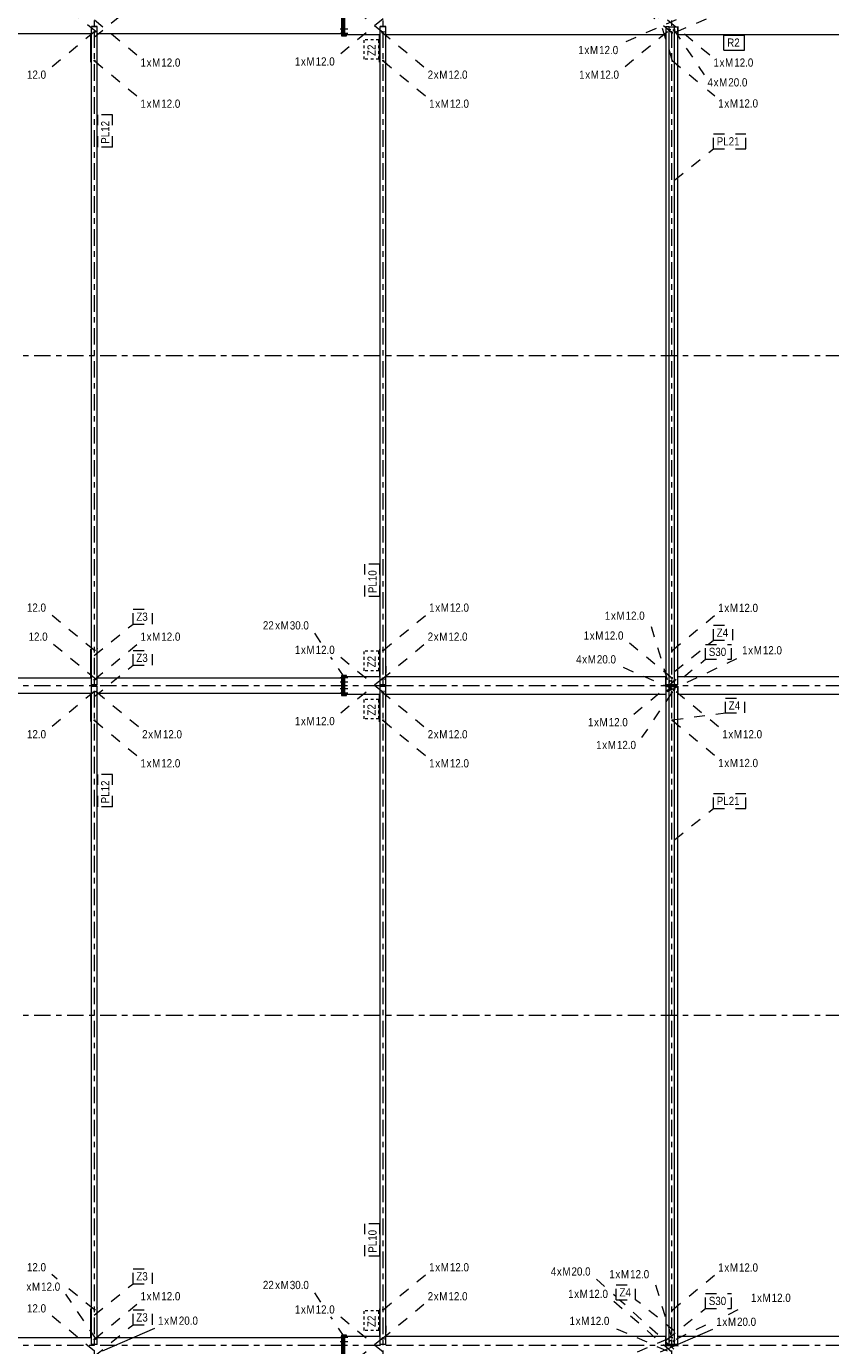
# Model space of a CAD drawing. Header units: millimetres. Extents: x -54 to 556, y -102 to 998.
# Tile 9 of 34: x 93 to 239, y 230 to 470. Entities that reach past the tile are written whole.
import ezdxf

# ---------------------------------------------------------------- set-up
doc = ezdxf.new("R2010")
doc.units = ezdxf.units.MM
for name, pattern in [('XKITLINE00', [0]), ('XKITLINE02', [4, 2, -2]), ('XKITLINE03', [6, 3, -1, 1, -1]), ('XKITLINE04', [3, 0.5, -0.5, 0.5, -0.5, 0.5, -0.5])]:
    doc.linetypes.add(name, pattern=pattern)
for name, color, linetype, lineweight in [('Element', 2, 'Continuous', 0), ('Spoina', 1, 'Continuous', 0), ('Znak elementu', 2, 'Continuous', 0), ('Znak śruby', 4, 'Continuous', 0), ('Śruba', 3, 'Continuous', 0)]:
    doc.layers.add(name, color=color, linetype=linetype, lineweight=lineweight)
doc.styles.add('ARIAL', font='ARIAL.TTF')

msp = doc.modelspace()

# ---------------------------------------------------------------- linework, layer by layer
at = {"layer": 'Element', "linetype": 'XKITLINE00', "lineweight": 0}
for p, q in [((149.93, 471.8), (149.93, 468.2)), ((150.23, 471.8), (150.23, 468.2)), ((150.23, 468.2), (150.23, 471.8)), ((150.53, 468.2), (150.53, 471.8)), ((150.54, 468.4), (150.54, 471.6)), ((53, 468.6), (104.47, 468.6)), ((104.34, 463.42), (104.34, 468.6)), ((105.5, 469.9), (104.47, 469.9)), ((104.47, 469.82), (104.47, 469.9)), ((104.47, 350.18), (104.47, 469.82)), ((105.47, 469.82), (104.47, 469.82)), ((105.47, 469.82), (105.47, 469.9)), ((105.47, 350.18), (105.47, 469.82)), ((105.47, 350.18), (105.47, 469.82)), ((105.47, 469.82), (105.47, 469.82)), ((105.5, 469.82), (105.47, 469.82)), ((105.5, 469.82), (105.5, 469.9)), ((105.5, 350.18), (105.5, 469.82)), ((105.5, 350.18), (105.5, 469.82)), ((105.5, 469.82), (105.5, 469.82)), ((105.5, 468.6), (149.93, 468.6)), ((149.93, 468.2), (150.23, 468.2)), ((150.23, 468.2), (150.83, 468.2)), ((150.54, 468.4), (156.97, 468.4)), ((150.83, 468.2), (150.83, 468.4)), ((156.84, 463.39), (156.84, 468.4)), ((158, 469.9), (156.97, 469.9)), ((156.97, 469.82), (156.97, 469.9)), ((156.97, 350.18), (156.97, 469.82)), ((157.97, 469.82), (156.97, 469.82)), ((157.97, 469.82), (157.97, 469.9)), ((157.97, 350.18), (157.97, 469.82)), ((157.97, 350.18), (157.97, 469.82)), ((157.97, 469.82), (157.97, 469.82)), ((158, 469.82), (157.97, 469.82)), ((158, 469.82), (158, 469.9)), ((158, 350.18), (158, 469.82)), ((158, 350.18), (158, 469.82)), ((158, 469.82), (158, 469.82)), ((158, 468.4), (208.9, 468.4)), ((208.9, 469.82), (208.9, 469.9)), ((209.5, 469.82), (208.9, 469.82)), ((208.9, 469.82), (208.9, 350.18)), ((208.9, 469.82), (208.9, 469.82)), ((208.9, 469.82), (208.9, 468.4)), ((208.9, 468.4), (208.9, 468.4)), ((209.5, 350.18), (209.5, 469.82)), ((209.5, 350.18), (209.5, 469.82)), ((209.5, 469.82), (210.5, 469.82)), ((209.5, 469.82), (209.5, 469.82)), ((210.5, 469.82), (210.5, 469.82)), ((210.5, 469.82), (211.1, 469.82)), ((210.5, 350.18), (210.5, 469.82)), ((210.5, 350.18), (210.5, 469.82)), ((210.5, 469.82), (210.5, 469.82)), ((211.1, 469.9), (211.1, 469.82)), ((211.1, 350.18), (211.1, 469.82)), ((211.1, 469.82), (211.1, 469.82)), ((211.1, 469.82), (211.1, 468.4)), ((211.1, 468.4), (262, 468.4)), ((211.1, 468.4), (211.1, 468.4)), ((104.47, 463.42), (104.34, 463.42)), ((104.45, 463.27), (104.47, 463.27)), ((104.45, 463.21), (104.45, 463.27)), ((104.45, 463.21), (104.47, 463.21)), ((105.5, 463.27), (105.55, 463.27)), ((105.5, 463.21), (105.55, 463.21)), ((105.55, 463.21), (105.55, 463.27)), ((156.97, 463.39), (156.84, 463.39)), ((156.84, 463.39), (156.84, 463.38)), ((156.84, 463.38), (156.97, 463.38)), ((156.95, 463.27), (156.97, 463.27)), ((156.95, 463.21), (156.95, 463.27)), ((156.95, 463.21), (156.97, 463.21)), ((158, 463.27), (158.05, 463.27)), ((158, 463.21), (158.05, 463.21)), ((158.05, 463.21), (158.05, 463.27)), ((105.49, 409.92), (105.47, 409.92)), ((105.47, 409.84), (105.49, 409.84)), ((105.49, 409.84), (105.49, 409.92)), ((157.99, 410.04), (157.97, 410.04)), ((157.97, 409.96), (157.99, 409.96)), ((157.99, 409.96), (157.99, 410.04)), ((104.34, 351.4), (104.34, 356.58)), ((104.34, 356.58), (104.47, 356.58)), ((104.45, 356.79), (104.47, 356.79)), ((104.45, 356.73), (104.45, 356.79)), ((104.45, 356.73), (104.47, 356.73)), ((105.5, 356.79), (105.55, 356.79)), ((105.5, 356.73), (105.55, 356.73)), ((105.55, 356.73), (105.55, 356.79)), ((156.84, 356.62), (156.84, 351.6)), ((156.84, 356.62), (156.97, 356.62)), ((156.84, 356.61), (156.97, 356.61)), ((156.95, 356.79), (156.97, 356.79)), ((156.95, 356.73), (156.95, 356.79)), ((156.95, 356.73), (156.97, 356.73)), ((158, 356.79), (158.05, 356.79)), ((158, 356.73), (158.05, 356.73)), ((158.05, 356.73), (158.05, 356.79)), ((105.5, 352.28), (105.5, 353.5)), ((105.5, 353.49), (105.5, 353.49)), ((158, 353.5), (158, 352.28)), ((158, 353.49), (158, 353.49)), ((53, 351.4), (104.47, 351.4)), ((105.5, 352.28), (105.5, 352.28)), ((105.5, 351.4), (149.93, 351.4)), ((149.93, 351.8), (149.93, 348.2)), ((150.23, 351.8), (149.93, 351.8)), ((150.23, 351.8), (150.23, 348.2)), ((150.83, 351.8), (150.23, 351.8)), ((150.23, 348.2), (150.23, 351.8)), ((150.53, 348.2), (150.53, 351.8)), ((150.54, 351.6), (156.97, 351.6)), ((150.54, 348.4), (150.54, 351.6)), ((150.83, 351.6), (150.83, 351.8)), ((158, 352.28), (158, 352.28)), ((158, 351.6), (208.9, 351.6)), ((208.9, 350.18), (208.9, 351.6)), ((208.9, 351.6), (208.9, 351.6)), ((211.1, 351.6), (262, 351.6)), ((211.1, 350.18), (211.1, 351.6)), ((211.1, 351.6), (211.1, 351.6)), ((53, 348.6), (104.47, 348.6)), ((104.34, 343.42), (104.34, 348.6)), ((104.47, 350.18), (105.47, 350.18)), ((104.47, 350.1), (104.47, 350.18)), ((105.5, 350.1), (104.47, 350.1)), ((105.5, 349.9), (104.47, 349.9)), ((104.47, 349.82), (104.47, 349.9)), ((104.47, 230.18), (104.47, 349.82)), ((105.47, 349.82), (104.47, 349.82)), ((105.47, 350.18), (105.47, 350.18)), ((105.5, 350.18), (105.47, 350.18)), ((105.47, 350.1), (105.47, 350.18)), ((105.47, 349.82), (105.47, 349.9)), ((105.47, 230.18), (105.47, 349.82)), ((105.47, 230.18), (105.47, 349.82)), ((105.47, 349.82), (105.47, 349.82)), ((105.5, 349.82), (105.47, 349.82)), ((105.5, 350.18), (105.5, 350.18)), ((105.5, 350.1), (105.5, 350.18)), ((105.5, 349.82), (105.5, 349.9)), ((105.5, 230.18), (105.5, 349.82)), ((105.5, 230.18), (105.5, 349.82)), ((105.5, 349.82), (105.5, 349.82)), ((105.5, 348.6), (149.93, 348.6)), ((149.93, 348.2), (150.23, 348.2)), ((150.23, 348.2), (150.83, 348.2)), ((150.54, 348.4), (156.97, 348.4)), ((150.83, 348.2), (150.83, 348.4)), ((156.84, 343.39), (156.84, 348.4)), ((156.97, 350.18), (157.97, 350.18)), ((156.97, 350.1), (156.97, 350.18)), ((158, 350.1), (156.97, 350.1)), ((158, 349.9), (156.97, 349.9)), ((156.97, 349.82), (156.97, 349.9)), ((156.97, 230.18), (156.97, 349.82)), ((157.97, 349.82), (156.97, 349.82)), ((157.97, 350.18), (157.97, 350.18)), ((158, 350.18), (157.97, 350.18)), ((157.97, 350.1), (157.97, 350.18)), ((157.97, 349.82), (157.97, 349.9)), ((157.97, 230.18), (157.97, 349.82)), ((157.97, 230.18), (157.97, 349.82)), ((157.97, 349.82), (157.97, 349.82)), ((158, 349.82), (157.97, 349.82)), ((158, 350.18), (158, 350.18)), ((158, 350.1), (158, 350.18)), ((158, 349.82), (158, 349.9)), ((158, 230.18), (158, 349.82)), ((158, 230.18), (158, 349.82)), ((158, 349.82), (158, 349.82)), ((158, 348.4), (208.9, 348.4)), ((208.9, 350.18), (209.5, 350.18)), ((208.9, 350.1), (208.9, 350.18)), ((208.9, 350.18), (208.9, 350.18)), ((211.1, 350.1), (208.9, 350.1)), ((208.9, 349.9), (211.1, 349.9)), ((208.9, 349.82), (208.9, 349.9)), ((209.5, 349.82), (208.9, 349.82)), ((208.9, 349.82), (208.9, 230.18)), ((208.9, 349.82), (208.9, 349.82)), ((208.9, 349.82), (208.9, 348.4)), ((208.9, 348.4), (208.9, 348.4)), ((209.5, 350.18), (210.5, 350.18)), ((209.5, 350.18), (209.5, 350.18)), ((209.5, 230.18), (209.5, 349.82)), ((209.5, 230.18), (209.5, 349.82)), ((209.5, 349.82), (210.5, 349.82)), ((209.5, 349.82), (209.5, 349.82)), ((209.91, 349.9), (209.91, 350.1)), ((209.92, 349.9), (209.92, 350.1)), ((210.08, 349.9), (210.08, 350.1)), ((210.09, 349.9), (210.09, 350.1)), ((210.5, 350.18), (210.5, 350.18)), ((210.5, 350.18), (211.1, 350.18)), ((210.5, 350.18), (210.5, 350.18)), ((210.5, 349.82), (210.5, 349.82)), ((210.5, 349.82), (211.1, 349.82)), ((210.5, 230.18), (210.5, 349.82)), ((210.5, 230.18), (210.5, 349.82)), ((210.5, 349.82), (210.5, 349.82)), ((211.1, 350.1), (211.1, 350.18)), ((211.1, 350.18), (211.1, 350.18)), ((211.1, 349.9), (211.1, 349.82)), ((211.1, 230.18), (211.1, 349.82)), ((211.1, 349.82), (211.1, 349.82)), ((211.1, 349.82), (211.1, 348.4)), ((211.1, 348.4), (262, 348.4)), ((211.1, 348.4), (211.1, 348.4)), ((104.47, 343.42), (104.34, 343.42)), ((104.45, 343.27), (104.47, 343.27)), ((104.45, 343.21), (104.45, 343.27)), ((104.45, 343.21), (104.47, 343.21)), ((105.5, 343.27), (105.55, 343.27)), ((105.5, 343.21), (105.55, 343.21)), ((105.55, 343.21), (105.55, 343.27)), ((156.97, 343.39), (156.84, 343.39)), ((156.84, 343.39), (156.84, 343.38)), ((156.84, 343.38), (156.97, 343.38)), ((156.95, 343.27), (156.97, 343.27)), ((156.95, 343.21), (156.95, 343.27)), ((156.95, 343.21), (156.97, 343.21)), ((158, 343.27), (158.05, 343.27)), ((158, 343.21), (158.05, 343.21)), ((158.05, 343.21), (158.05, 343.27)), ((105.49, 289.92), (105.47, 289.92)), ((105.47, 289.84), (105.49, 289.84)), ((105.49, 289.84), (105.49, 289.92)), ((157.99, 290.04), (157.97, 290.04)), ((157.97, 289.96), (157.99, 289.96)), ((157.99, 289.96), (157.99, 290.04)), ((104.34, 231.4), (104.34, 236.58)), ((104.34, 236.58), (104.47, 236.58)), ((104.45, 236.79), (104.47, 236.79)), ((104.45, 236.73), (104.45, 236.79)), ((104.45, 236.73), (104.47, 236.73)), ((105.5, 236.79), (105.55, 236.79)), ((105.5, 236.73), (105.55, 236.73)), ((105.55, 236.73), (105.55, 236.79)), ((156.84, 236.62), (156.84, 231.6)), ((156.84, 236.62), (156.97, 236.62)), ((156.84, 236.61), (156.97, 236.61)), ((156.95, 236.79), (156.97, 236.79)), ((156.95, 236.73), (156.95, 236.79)), ((156.95, 236.73), (156.97, 236.73)), ((158, 236.79), (158.05, 236.79)), ((158, 236.73), (158.05, 236.73)), ((158.05, 236.73), (158.05, 236.79)), ((105.5, 232.28), (105.5, 233.5)), ((105.5, 233.49), (105.5, 233.49)), ((158, 233.5), (158, 232.28)), ((158, 233.49), (158, 233.49)), ((53, 231.4), (104.47, 231.4)), ((105.5, 232.28), (105.5, 232.28)), ((105.5, 231.4), (149.93, 231.4)), ((149.93, 231.8), (149.93, 228.2)), ((150.23, 231.8), (149.93, 231.8)), ((150.23, 231.8), (150.23, 228.2)), ((150.83, 231.8), (150.23, 231.8)), ((150.23, 228.2), (150.23, 231.8)), ((150.53, 228.2), (150.53, 231.8)), ((150.54, 231.6), (156.97, 231.6)), ((150.54, 228.4), (150.54, 231.6)), ((150.83, 231.6), (150.83, 231.8)), ((158, 232.28), (158, 232.28)), ((158, 231.6), (208.9, 231.6)), ((208.9, 230.18), (208.9, 231.6)), ((208.9, 231.6), (208.9, 231.6)), ((211.1, 231.6), (262, 231.6)), ((211.1, 230.18), (211.1, 231.6)), ((211.1, 231.6), (211.1, 231.6)), ((104.47, 230.18), (105.47, 230.18)), ((104.47, 230.1), (104.47, 230.18)), ((105.5, 230.1), (104.47, 230.1)), ((105.47, 230.18), (105.47, 230.18)), ((105.5, 230.18), (105.47, 230.18)), ((105.47, 230.1), (105.47, 230.18)), ((105.5, 230.18), (105.5, 230.18)), ((105.5, 230.1), (105.5, 230.18)), ((156.97, 230.18), (157.97, 230.18)), ((156.97, 230.1), (156.97, 230.18)), ((158, 230.1), (156.97, 230.1)), ((157.97, 230.18), (157.97, 230.18)), ((158, 230.18), (157.97, 230.18)), ((157.97, 230.1), (157.97, 230.18)), ((158, 230.18), (158, 230.18)), ((158, 230.1), (158, 230.18)), ((208.9, 230.18), (209.5, 230.18)), ((208.9, 230.1), (208.9, 230.18)), ((208.9, 230.18), (208.9, 230.18)), ((211.1, 230.1), (208.9, 230.1)), ((208.9, 229.9), (211.1, 229.9)), ((208.9, 229.82), (208.9, 229.9)), ((209.5, 230.18), (210.5, 230.18)), ((209.5, 230.18), (209.5, 230.18)), ((209.91, 229.9), (209.91, 230.1)), ((209.92, 229.9), (209.92, 230.1)), ((210.08, 229.9), (210.08, 230.1)), ((210.09, 229.9), (210.09, 230.1)), ((210.5, 230.18), (210.5, 230.18)), ((210.5, 230.18), (211.1, 230.18)), ((210.5, 230.18), (210.5, 230.18)), ((211.1, 230.1), (211.1, 230.18)), ((211.1, 230.18), (211.1, 230.18)), ((211.1, 229.9), (211.1, 229.82))]:
    msp.add_line(p, q, dxfattribs=at)
at = {"layer": 'Spoina', "linetype": 'XKITLINE03', "lineweight": 0}
for p, q in [((105, -20), (105, 960)), ((157.5, -20), (157.5, 960)), ((210, -20), (210, 960)), ((-20, 410), (440, 410)), ((-20, 350), (440, 350)), ((-20, 290), (440, 290)), ((-20, 230), (440, 230))]:
    msp.add_line(p, q, dxfattribs=at)
at = {"layer": 'Znak elementu', "linetype": 'XKITLINE02', "lineweight": 0}
for p, q in [((104.93, 467.96), (112.01, 473.68)), ((210.09, 463.76), (207.5, 472.07)), ((105.6, 447.94), (105.6, 453.81)), ((108.3, 453.81), (105.6, 453.81)), ((108.3, 447.94), (108.3, 453.81)), ((217.57, 450.34), (223.44, 450.34)), ((217.57, 447.64), (217.57, 450.34)), ((223.44, 447.64), (223.44, 450.34)), ((108.3, 447.94), (105.6, 447.94)), ((210.5, 441.92), (217.57, 447.64)), ((217.57, 447.64), (223.44, 447.64)), ((154.2, 366.19), (154.2, 372.06)), ((156.9, 372.06), (154.2, 372.06)), ((156.9, 366.19), (156.9, 372.06)), ((156.9, 366.19), (154.2, 366.19)), ((112.01, 363.86), (115.54, 363.86)), ((112.01, 361.16), (112.01, 363.86)), ((115.54, 361.16), (115.54, 363.86)), ((104.93, 355.44), (112.01, 361.16)), ((112.01, 361.16), (115.54, 361.16)), ((217.57, 360.95), (221.11, 360.95)), ((217.57, 358.25), (217.57, 360.95)), ((221.11, 358.25), (221.11, 360.95)), ((216.6, 357.46), (217.57, 358.25)), ((217.57, 358.25), (221.11, 358.25)), ((112.01, 356.38), (115.54, 356.38)), ((112.01, 353.68), (112.01, 356.38)), ((115.54, 353.68), (115.54, 356.38)), ((210.5, 352.53), (216.13, 357.08)), ((216.13, 357.46), (220.89, 357.46)), ((216.13, 354.76), (216.13, 357.46)), ((220.89, 354.76), (220.89, 357.46)), ((104.93, 347.96), (112.01, 353.68)), ((112.01, 353.68), (115.54, 353.68)), ((209.06, 349.04), (216.13, 354.76)), ((216.13, 354.76), (220.89, 354.76)), ((219.75, 347.69), (223.28, 347.69)), ((219.75, 344.99), (219.75, 347.69)), ((223.28, 344.99), (223.28, 347.69)), ((210.09, 343.76), (219.75, 344.99)), ((219.75, 344.99), (223.28, 344.99)), ((105.6, 327.94), (105.6, 333.81)), ((108.3, 333.81), (105.6, 333.81)), ((108.3, 327.94), (108.3, 333.81)), ((217.57, 330.34), (223.44, 330.34)), ((217.57, 327.64), (217.57, 330.34)), ((223.44, 327.64), (223.44, 330.34)), ((108.3, 327.94), (105.6, 327.94)), ((210.5, 321.92), (217.57, 327.64)), ((217.57, 327.64), (223.44, 327.64)), ((154.2, 246.19), (154.2, 252.06)), ((156.9, 252.06), (154.2, 252.06)), ((156.9, 246.19), (156.9, 252.06)), ((156.9, 246.19), (154.2, 246.19)), ((112.01, 243.86), (115.54, 243.86)), ((112.01, 241.16), (112.01, 243.86)), ((115.54, 241.16), (115.54, 243.86)), ((104.93, 235.44), (112.01, 241.16)), ((112.01, 241.16), (115.54, 241.16)), ((199.89, 240.95), (203.43, 240.95)), ((199.89, 238.25), (199.89, 240.95)), ((203.43, 238.25), (203.43, 240.95)), ((199.89, 238.25), (203.43, 238.25)), ((210.5, 232.53), (203.43, 238.25)), ((216.13, 239.38), (220.89, 239.38)), ((216.13, 236.68), (216.13, 239.38)), ((220.89, 236.68), (220.89, 239.38)), ((112.01, 236.38), (115.54, 236.38)), ((112.01, 233.68), (112.01, 236.38)), ((115.54, 233.68), (115.54, 236.38)), ((209.06, 230.96), (216.13, 236.68)), ((216.13, 236.68), (220.89, 236.68)), ((104.93, 227.96), (112.01, 233.68)), ((112.01, 233.68), (115.54, 233.68))]:
    msp.add_line(p, q, dxfattribs=at)
at = {"layer": 'Znak elementu', "linetype": 'XKITLINE00', "lineweight": 0}
for p, q in [((219.48, 468.3), (223.24, 468.3)), ((219.48, 465.6), (219.48, 468.3)), ((223.24, 465.6), (223.24, 468.3)), ((219.48, 465.6), (223.24, 465.6))]:
    msp.add_line(p, q, dxfattribs=at)
at = {"layer": 'Znak elementu', "linetype": 'XKITLINE04', "lineweight": 0}
for p, q in [((154.04, 463.92), (154.04, 467.46)), ((156.74, 467.46), (154.04, 467.46)), ((156.74, 463.92), (156.74, 467.46)), ((156.74, 463.92), (154.04, 463.92)), ((154.04, 352.68), (154.04, 356.21)), ((156.74, 356.21), (154.04, 356.21)), ((156.74, 352.68), (156.74, 356.21)), ((156.74, 352.68), (154.04, 352.68)), ((154.04, 343.92), (154.04, 347.46)), ((156.74, 347.46), (154.04, 347.46)), ((156.74, 343.92), (156.74, 347.46)), ((156.74, 343.92), (154.04, 343.92)), ((154.04, 232.68), (154.04, 236.21)), ((156.74, 236.21), (154.04, 236.21)), ((156.74, 232.68), (156.74, 236.21)), ((156.74, 232.68), (154.04, 232.68))]:
    msp.add_line(p, q, dxfattribs=at)
at = {"layer": 'Znak śruby', "linetype": 'XKITLINE02', "lineweight": 0}
for p, q in [((105.28, 468.9), (97.5, 475.33)), ((157.49, 468.7), (149.71, 475.13)), ((210.8, 468.9), (220.32, 473.05)), ((104.99, 471.1), (112.77, 464.67)), ((157.49, 471.3), (149.71, 464.87)), ((210.8, 471.1), (201.27, 466.95)), ((210.02, 468.7), (205.94, 472.07)), ((209.2, 471.1), (216.98, 464.67)), ((104.99, 468.9), (97.21, 462.47)), ((157.22, 468.9), (165, 462.47)), ((209.2, 468.9), (201.42, 462.47)), ((210.4, 469.25), (215.9, 461.07)), ((104.98, 463.62), (112.76, 457.19)), ((157.48, 463.62), (165.26, 457.19)), ((210.07, 463.67), (215.9, 458.85)), ((216.48, 458.37), (217.84, 457.24)), ((104.98, 356.38), (97.21, 362.81)), ((157.48, 356.38), (165.26, 362.81)), ((210.07, 356.33), (217.84, 362.76)), ((209.2, 351.1), (206.1, 361.34)), ((146.19, 357.83), (145.02, 359.58)), ((210.02, 351.3), (202.24, 357.73)), ((105.28, 351.1), (97.5, 357.53)), ((104.99, 351.1), (112.77, 357.53)), ((157.22, 351.1), (165, 357.53)), ((150.52, 351.4), (148.01, 355.13)), ((157.49, 348.7), (149.71, 355.13)), ((210.4, 349.25), (200.87, 353.4)), ((209.2, 348.9), (222.19, 355.05)), ((157.49, 351.3), (149.71, 344.87)), ((210.8, 351.1), (203.02, 344.67)), ((104.99, 348.9), (97.21, 342.47)), ((105.28, 348.9), (113.06, 342.47)), ((157.22, 348.9), (165, 342.47)), ((210.02, 348.7), (204.52, 340.52)), ((210.8, 348.9), (218.58, 342.47)), ((104.98, 343.62), (112.76, 337.19)), ((157.48, 343.62), (165.26, 337.19)), ((210.07, 343.67), (217.84, 337.24)), ((98.21, 241.98), (97.21, 242.81)), ((157.48, 236.38), (165.26, 242.81)), ((210.07, 236.33), (217.84, 242.76)), ((104.98, 236.38), (99.78, 240.68)), ((197.79, 240.66), (196.26, 242.04)), ((210.02, 231.3), (206.91, 241.54)), ((105.28, 231.1), (99.78, 239.28)), ((146.19, 237.83), (145.02, 239.58)), ((199.89, 238.75), (199.41, 239.19)), ((210.02, 228.7), (199.41, 237.96)), ((210.4, 229.25), (200.45, 238.25)), ((104.99, 228.9), (97.21, 235.33)), ((104.99, 231.1), (112.77, 237.53)), ((157.22, 231.1), (165, 237.53)), ((220.29, 235.59), (223.79, 237.25)), ((150.52, 231.4), (148.01, 235.13)), ((157.49, 228.7), (149.71, 235.13)), ((209.2, 228.9), (199.68, 233.05)), ((210.8, 231.1), (217.49, 234.27)), ((157.49, 231.3), (149.71, 224.87)), ((209.2, 231.1), (199.68, 226.95))]:
    msp.add_line(p, q, dxfattribs=at)
at = {"layer": 'Znak śruby', "linetype": 'XKITLINE00', "lineweight": 0}
for p, q in [((106.44, 228.94), (115.96, 233.09)), ((207.97, 228.74), (217.49, 232.89))]:
    msp.add_line(p, q, dxfattribs=at)
at = {"layer": 'Śruba', "linetype": 'XKITLINE02', "lineweight": 0}
for p, q in [((104.72, 468.9), (104.71, 468.9)), ((104.79, 468.9), (105.19, 468.9)), ((104.91, 468.97), (104.94, 468.97)), ((104.91, 468.83), (104.94, 468.83)), ((104.95, 468.97), (105.07, 468.97)), ((104.95, 468.83), (105.07, 468.83)), ((105.28, 468.9), (105.27, 468.9)), ((150.81, 469.4), (149.71, 469.4)), ((150.81, 468.6), (149.71, 468.6)), ((150.83, 469.4), (149.73, 469.4)), ((150.83, 468.6), (149.73, 468.6)), ((150.86, 469.4), (149.76, 469.4)), ((150.93, 469.4), (149.83, 469.4)), ((151, 469.4), (149.9, 469.4)), ((151.02, 469.4), (149.92, 469.4)), ((151.02, 468.6), (149.92, 468.6)), ((151.07, 469.4), (149.97, 469.4)), ((151.07, 468.6), (149.97, 468.6)), ((157.23, 468.9), (157.21, 468.9)), ((157.29, 468.7), (157.69, 468.7)), ((157.41, 468.77), (157.44, 468.77)), ((157.41, 468.63), (157.44, 468.63)), ((157.45, 468.77), (157.57, 468.77)), ((157.45, 468.63), (157.57, 468.63)), ((157.79, 468.9), (157.77, 468.9)), ((209.21, 468.9), (209.19, 468.9)), ((210.22, 468.7), (209.82, 468.7)), ((210.08, 468.77), (209.92, 468.77)), ((210.08, 468.63), (209.92, 468.63)), ((210.11, 468.77), (210.08, 468.77)), ((210.11, 468.63), (210.08, 468.63)), ((210.79, 468.9), (210.81, 468.9)), ((105.16, 463.62), (104.81, 463.62)), ((104.94, 463.69), (104.91, 463.69)), ((104.94, 463.55), (104.91, 463.55)), ((105.06, 463.69), (104.94, 463.69)), ((105.06, 463.55), (104.94, 463.55)), ((157.66, 463.62), (157.31, 463.62)), ((157.44, 463.69), (157.41, 463.69)), ((157.44, 463.55), (157.41, 463.55)), ((157.56, 463.69), (157.44, 463.69)), ((157.56, 463.55), (157.44, 463.55)), ((209.92, 463.67), (210.22, 463.67)), ((210.02, 463.74), (210.08, 463.74)), ((210.02, 463.6), (210.08, 463.6)), ((210.08, 463.74), (210.11, 463.74)), ((210.08, 463.6), (210.11, 463.6)), ((105.16, 356.38), (104.81, 356.38)), ((104.94, 356.45), (104.91, 356.45)), ((104.94, 356.31), (104.91, 356.31)), ((105.06, 356.45), (104.94, 356.45)), ((105.06, 356.31), (104.94, 356.31)), ((157.66, 356.38), (157.31, 356.38)), ((157.44, 356.45), (157.41, 356.45)), ((157.44, 356.31), (157.41, 356.31)), ((157.56, 356.45), (157.44, 356.45)), ((157.56, 356.31), (157.44, 356.31)), ((209.92, 356.33), (210.22, 356.33)), ((210.02, 356.4), (210.08, 356.4)), ((210.02, 356.26), (210.08, 356.26)), ((210.08, 356.4), (210.11, 356.4)), ((210.08, 356.26), (210.11, 356.26)), ((104.72, 351.1), (104.71, 351.1)), ((104.79, 351.1), (105.19, 351.1)), ((104.91, 351.17), (104.94, 351.17)), ((104.91, 351.03), (104.94, 351.03)), ((104.95, 351.17), (105.07, 351.17)), ((104.95, 351.03), (105.07, 351.03)), ((105.28, 351.1), (105.27, 351.1)), ((150.81, 351.4), (149.71, 351.4)), ((150.81, 350.6), (149.71, 350.6)), ((150.83, 351.4), (149.73, 351.4)), ((150.83, 350.6), (149.73, 350.6)), ((150.86, 350.6), (149.76, 350.6)), ((150.93, 350.6), (149.83, 350.6)), ((151, 350.6), (149.9, 350.6)), ((151.02, 351.4), (149.92, 351.4)), ((151.02, 350.6), (149.92, 350.6)), ((151.07, 351.4), (149.97, 351.4)), ((151.07, 350.6), (149.97, 350.6)), ((157.23, 351.1), (157.21, 351.1)), ((157.29, 351.3), (157.69, 351.3)), ((157.41, 351.37), (157.44, 351.37)), ((157.41, 351.23), (157.44, 351.23)), ((157.45, 351.37), (157.57, 351.37)), ((157.45, 351.23), (157.57, 351.23)), ((157.79, 351.1), (157.77, 351.1)), ((209.21, 351.1), (209.19, 351.1)), ((210.22, 351.3), (209.82, 351.3)), ((210.08, 351.37), (209.92, 351.37)), ((210.08, 351.23), (209.92, 351.23)), ((210.11, 351.37), (210.08, 351.37)), ((210.11, 351.23), (210.08, 351.23)), ((210.79, 351.1), (210.81, 351.1)), ((104.72, 348.9), (104.71, 348.9)), ((104.79, 348.9), (105.19, 348.9)), ((104.91, 348.97), (104.94, 348.97)), ((104.91, 348.83), (104.94, 348.83)), ((104.95, 348.97), (105.07, 348.97)), ((104.95, 348.83), (105.07, 348.83)), ((105.28, 348.9), (105.27, 348.9)), ((150.81, 349.4), (149.71, 349.4)), ((150.81, 348.6), (149.71, 348.6)), ((150.83, 349.4), (149.73, 349.4)), ((150.83, 348.6), (149.73, 348.6)), ((150.86, 349.4), (149.76, 349.4)), ((150.93, 349.4), (149.83, 349.4)), ((151, 349.4), (149.9, 349.4)), ((151.02, 349.4), (149.92, 349.4)), ((151.02, 348.6), (149.92, 348.6)), ((151.07, 349.4), (149.97, 349.4)), ((151.07, 348.6), (149.97, 348.6)), ((157.23, 348.9), (157.21, 348.9)), ((157.29, 348.7), (157.69, 348.7)), ((157.41, 348.77), (157.44, 348.77)), ((157.41, 348.63), (157.44, 348.63)), ((157.45, 348.77), (157.57, 348.77)), ((157.45, 348.63), (157.57, 348.63)), ((157.79, 348.9), (157.77, 348.9)), ((209.21, 348.9), (209.19, 348.9)), ((210.22, 348.7), (209.82, 348.7)), ((210.08, 348.77), (209.92, 348.77)), ((210.08, 348.63), (209.92, 348.63)), ((210.11, 348.77), (210.08, 348.77)), ((210.11, 348.63), (210.08, 348.63)), ((210.79, 348.9), (210.81, 348.9)), ((105.16, 343.62), (104.81, 343.62)), ((104.94, 343.69), (104.91, 343.69)), ((104.94, 343.55), (104.91, 343.55)), ((105.06, 343.69), (104.94, 343.69)), ((105.06, 343.55), (104.94, 343.55)), ((157.66, 343.62), (157.31, 343.62)), ((157.44, 343.69), (157.41, 343.69)), ((157.44, 343.55), (157.41, 343.55)), ((157.56, 343.69), (157.44, 343.69)), ((157.56, 343.55), (157.44, 343.55)), ((209.92, 343.67), (210.22, 343.67)), ((210.02, 343.74), (210.08, 343.74)), ((210.02, 343.6), (210.08, 343.6)), ((210.08, 343.74), (210.11, 343.74)), ((210.08, 343.6), (210.11, 343.6)), ((105.16, 236.38), (104.81, 236.38)), ((104.94, 236.45), (104.91, 236.45)), ((104.94, 236.31), (104.91, 236.31)), ((105.06, 236.45), (104.94, 236.45)), ((105.06, 236.31), (104.94, 236.31)), ((157.66, 236.38), (157.31, 236.38)), ((157.44, 236.45), (157.41, 236.45)), ((157.44, 236.31), (157.41, 236.31)), ((157.56, 236.45), (157.44, 236.45)), ((157.56, 236.31), (157.44, 236.31)), ((209.92, 236.33), (210.22, 236.33)), ((210.02, 236.4), (210.08, 236.4)), ((210.02, 236.26), (210.08, 236.26)), ((210.08, 236.4), (210.11, 236.4)), ((210.08, 236.26), (210.11, 236.26)), ((104.72, 231.1), (104.71, 231.1)), ((104.79, 231.1), (105.19, 231.1)), ((104.91, 231.17), (104.94, 231.17)), ((104.91, 231.03), (104.94, 231.03)), ((104.95, 231.17), (105.07, 231.17)), ((104.95, 231.03), (105.07, 231.03)), ((105.28, 231.1), (105.27, 231.1)), ((150.81, 231.4), (149.71, 231.4)), ((150.81, 230.6), (149.71, 230.6)), ((150.83, 231.4), (149.73, 231.4)), ((150.83, 230.6), (149.73, 230.6)), ((150.86, 230.6), (149.76, 230.6)), ((150.93, 230.6), (149.83, 230.6)), ((151, 230.6), (149.9, 230.6)), ((151.02, 231.4), (149.92, 231.4)), ((151.02, 230.6), (149.92, 230.6)), ((151.07, 231.4), (149.97, 231.4)), ((151.07, 230.6), (149.97, 230.6)), ((157.23, 231.1), (157.21, 231.1)), ((157.29, 231.3), (157.69, 231.3)), ((157.41, 231.37), (157.44, 231.37)), ((157.41, 231.23), (157.44, 231.23)), ((157.45, 231.37), (157.57, 231.37)), ((157.45, 231.23), (157.57, 231.23)), ((157.79, 231.1), (157.77, 231.1)), ((209.21, 231.1), (209.19, 231.1)), ((210.22, 231.3), (209.82, 231.3)), ((210.08, 231.37), (209.92, 231.37)), ((210.08, 231.23), (209.92, 231.23)), ((210.11, 231.37), (210.08, 231.37)), ((210.11, 231.23), (210.08, 231.23)), ((210.79, 231.1), (210.81, 231.1))]:
    msp.add_line(p, q, dxfattribs=at)
at = {"layer": 'Śruba', "linetype": 'XKITLINE00', "lineweight": 0}
for p, q in [((209.38, 469.25), (209.53, 469.25)), ((209.6, 469.47), (209.6, 469.32)), ((209.6, 469.03), (209.6, 469.18)), ((209.82, 469.25), (209.67, 469.25)), ((210.18, 469.25), (210.33, 469.25)), ((210.4, 469.47), (210.4, 469.32)), ((210.4, 469.03), (210.4, 469.18)), ((210.62, 469.25), (210.47, 469.25)), ((209.38, 350.75), (209.53, 350.75)), ((209.6, 350.97), (209.6, 350.82)), ((209.6, 350.53), (209.6, 350.68)), ((209.82, 350.75), (209.67, 350.75)), ((210.18, 350.75), (210.33, 350.75)), ((210.4, 350.97), (210.4, 350.82)), ((210.4, 350.53), (210.4, 350.68)), ((210.62, 350.75), (210.47, 350.75)), ((209.38, 349.25), (209.53, 349.25)), ((209.6, 349.47), (209.6, 349.32)), ((209.6, 349.03), (209.6, 349.18)), ((209.82, 349.25), (209.67, 349.25)), ((210.18, 349.25), (210.33, 349.25)), ((210.4, 349.47), (210.4, 349.32)), ((210.4, 349.03), (210.4, 349.18)), ((210.62, 349.25), (210.47, 349.25)), ((209.38, 230.75), (209.53, 230.75)), ((209.6, 230.97), (209.6, 230.82)), ((209.6, 230.53), (209.6, 230.68)), ((209.82, 230.75), (209.67, 230.75)), ((210.18, 230.75), (210.33, 230.75)), ((210.4, 230.97), (210.4, 230.82)), ((210.4, 230.53), (210.4, 230.68)), ((210.62, 230.75), (210.47, 230.75))]:
    msp.add_line(p, q, dxfattribs=at)

# ---------------------------------------------------------------- texts
at = {"layer": 'Znak elementu', "style": 'ARIAL', "width": 0.85}
for s, p in [('Z2', (156.14, 464.52)), ('PL12', (107.7, 448.54)), ('PL10', (156.3, 366.79)), ('Z2', (156.14, 353.28)), ('Z2', (156.14, 344.52)), ('PL12', (107.7, 328.54)), ('PL10', (156.3, 246.79)), ('Z2', (156.14, 233.28))]:
    msp.add_text(s, height=1.5, rotation=90.0002, dxfattribs=at).set_placement(p)
for s, p in [('R2', (220.08, 466.2)), ('PL21', (218.17, 448.24)), ('Z3', (112.61, 361.76)), ('Z4', (218.17, 358.85)), ('Z3', (112.61, 354.28)), ('S30', (216.73, 355.36)), ('Z4', (220.35, 345.59)), ('PL21', (218.17, 328.24)), ('Z3', (112.61, 241.76)), ('Z4', (200.49, 238.85)), ('S30', (216.73, 237.28)), ('Z3', (112.61, 234.28))]:
    msp.add_text(s, height=1.5, dxfattribs=at).set_placement(p)
at = {"layer": 'Znak śruby', "style": 'ARIAL', "width": 0.85}
for s, p in [('1', (193, 464.85)), ('x', (194.11, 464.85)), ('M', (195.11, 464.85)), ('12.0', (196.78, 464.85)), ('1', (113.37, 462.57)), ('x', (114.48, 462.57)), ('M', (115.48, 462.57)), ('12.0', (117.15, 462.57)), ('1', (141.44, 462.77)), ('x', (142.55, 462.77)), ('M', (143.55, 462.77)), ('12.0', (145.22, 462.77)), ('1', (217.58, 462.57)), ('x', (218.69, 462.57)), ('M', (219.69, 462.57)), ('12.0', (221.36, 462.57)), ('12.0', (92.72, 460.37)), ('2', (165.6, 460.37)), ('x', (166.71, 460.37)), ('M', (167.71, 460.37)), ('12.0', (169.38, 460.37)), ('1', (193.15, 460.37)), ('x', (194.26, 460.37)), ('M', (195.26, 460.37)), ('12.0', (196.93, 460.37)), ('4', (216.5, 458.97)), ('x', (217.61, 458.97)), ('M', (218.61, 458.97)), ('20.0', (220.28, 458.97)), ('1', (113.36, 455.09)), ('x', (114.48, 455.09)), ('M', (115.48, 455.09)), ('12.0', (117.14, 455.09)), ('1', (165.86, 455.09)), ('x', (166.98, 455.09)), ('M', (167.98, 455.09)), ('12.0', (169.64, 455.09)), ('1', (218.44, 455.14)), ('x', (219.56, 455.14)), ('M', (220.56, 455.14)), ('12.0', (222.22, 455.14)), ('12.0', (92.71, 363.41)), ('1', (165.86, 363.41)), ('M', (167.98, 363.41)), ('12.0', (169.64, 363.41)), ('1', (218.44, 363.36)), ('M', (220.56, 363.36)), ('12.0', (222.22, 363.36)), ('x', (166.98, 363.41)), ('1', (197.82, 361.94)), ('x', (198.94, 361.94)), ('M', (199.94, 361.94)), ('12.0', (201.6, 361.94)), ('x', (219.56, 363.36)), ('22', (135.63, 360.18)), ('x', (137.86, 360.18)), ('M', (138.86, 360.18)), ('30.0', (140.52, 360.18)), ('12.0', (93.01, 358.13)), ('1', (113.37, 358.13)), ('x', (114.48, 358.13)), ('M', (115.48, 358.13)), ('12.0', (117.15, 358.13)), ('2', (165.6, 358.13)), ('x', (166.71, 358.13)), ('M', (167.71, 358.13)), ('12.0', (169.38, 358.13)), ('1', (193.96, 358.33)), ('x', (195.08, 358.33)), ('M', (196.08, 358.33)), ('12.0', (197.74, 358.33)), ('1', (141.44, 355.73)), ('x', (142.55, 355.73)), ('M', (143.55, 355.73)), ('12.0', (145.22, 355.73)), ('4', (192.6, 354)), ('M', (194.71, 354)), ('20.0', (196.38, 354)), ('1', (222.79, 355.65)), ('x', (223.9, 355.65)), ('M', (224.9, 355.65)), ('12.0', (226.57, 355.65)), ('x', (193.71, 354)), ('1', (141.44, 342.77)), ('x', (142.55, 342.77)), ('M', (143.55, 342.77)), ('12.0', (145.22, 342.77)), ('1', (194.75, 342.57)), ('x', (195.86, 342.57)), ('M', (196.86, 342.57)), ('12.0', (198.53, 342.57)), ('12.0', (92.72, 340.37)), ('2', (113.66, 340.37)), ('x', (114.77, 340.37)), ('M', (115.77, 340.37)), ('12.0', (117.44, 340.37)), ('2', (165.6, 340.37)), ('x', (166.71, 340.37)), ('M', (167.71, 340.37)), ('12.0', (169.38, 340.37)), ('1', (219.18, 340.37)), ('x', (220.29, 340.37)), ('M', (221.29, 340.37)), ('12.0', (222.96, 340.37)), ('1', (196.24, 338.42)), ('x', (197.35, 338.42)), ('M', (198.36, 338.42)), ('12.0', (200.02, 338.42)), ('1', (113.36, 335.09)), ('x', (114.48, 335.09)), ('M', (115.48, 335.09)), ('12.0', (117.14, 335.09)), ('1', (165.86, 335.09)), ('x', (166.98, 335.09)), ('M', (167.98, 335.09)), ('12.0', (169.64, 335.09)), ('1', (218.44, 335.14)), ('x', (219.56, 335.14)), ('M', (220.56, 335.14)), ('12.0', (222.22, 335.14)), ('12.0', (92.71, 243.41)), ('1', (165.86, 243.41)), ('M', (167.98, 243.41)), ('12.0', (169.64, 243.41)), ('1', (218.44, 243.36)), ('M', (220.56, 243.36)), ('12.0', (222.22, 243.36)), ('x', (166.98, 243.41)), ('4', (187.99, 242.64)), ('x', (189.1, 242.64)), ('M', (190.1, 242.64)), ('20.0', (191.76, 242.64)), ('1', (198.64, 242.14)), ('x', (199.75, 242.14)), ('M', (200.75, 242.14)), ('12.0', (202.42, 242.14)), ('x', (219.56, 243.36)), ('x', (92.62, 239.88)), ('M', (93.62, 239.88)), ('12.0', (95.29, 239.88)), ('22', (135.63, 240.18)), ('x', (137.86, 240.18)), ('M', (138.86, 240.18)), ('30.0', (140.52, 240.18)), ('1', (191.14, 238.56)), ('M', (193.25, 238.56)), ('12.0', (194.92, 238.56)), ('1', (113.37, 238.13)), ('x', (114.48, 238.13)), ('M', (115.48, 238.13)), ('12.0', (117.15, 238.13)), ('2', (165.6, 238.13)), ('x', (166.71, 238.13)), ('M', (167.71, 238.13)), ('12.0', (169.38, 238.13)), ('x', (192.25, 238.56)), ('1', (224.39, 237.85)), ('x', (225.5, 237.85)), ('M', (226.5, 237.85)), ('12.0', (228.17, 237.85)), ('12.0', (92.72, 235.93)), ('20.0', (120.34, 233.69)), ('1', (141.44, 235.73)), ('x', (142.55, 235.73)), ('M', (143.55, 235.73)), ('12.0', (145.22, 235.73)), ('1', (116.56, 233.69)), ('x', (117.68, 233.69)), ('M', (118.68, 233.69)), ('1', (191.4, 233.65)), ('x', (192.52, 233.65)), ('M', (193.52, 233.65)), ('12.0', (195.18, 233.65)), ('1', (218.09, 233.49)), ('x', (219.2, 233.49)), ('M', (220.21, 233.49)), ('20.0', (221.87, 233.49))]:
    msp.add_text(s, height=1.5, dxfattribs=at).set_placement(p)

doc.saveas('drawing.dxf')
